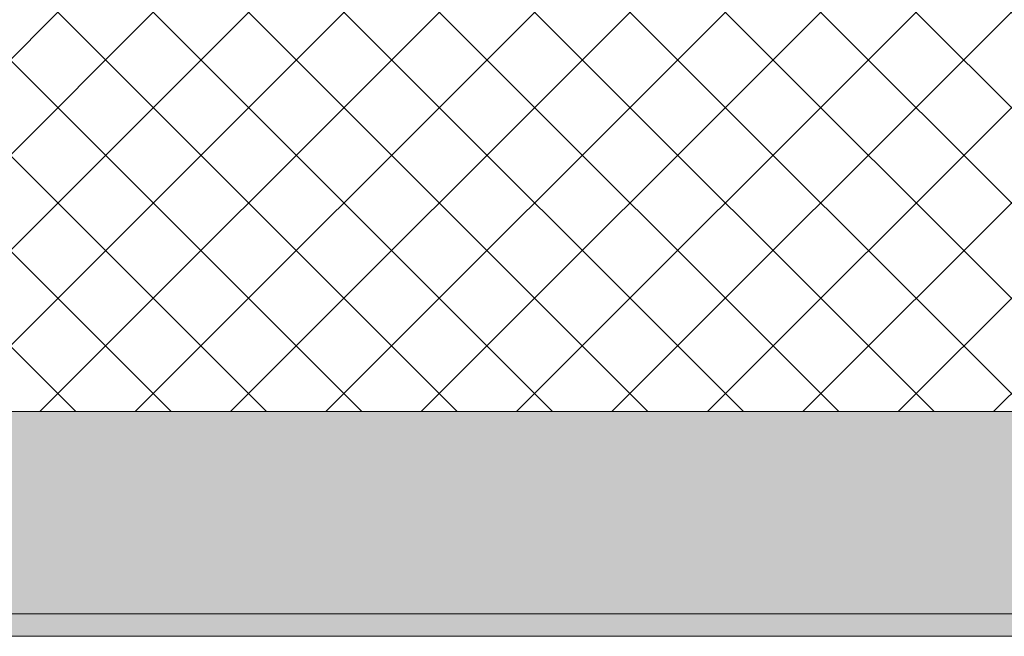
# Model space of a CAD drawing. Header units: millimetres. Extents: x -40968 to 13979, y -19284 to 4746.
# Tile 96 of 234: x -15524 to -15086, y -1699 to -1425. Entities that reach past the tile are written whole.
import ezdxf

# ---------------------------------------------------------------- set-up
doc = ezdxf.new("R2010")
doc.units = ezdxf.units.MM
doc.header["$MEASUREMENT"] = 0
doc.layers.add('12_FAÇ_Façana', color=7, linetype='Continuous')
doc.layers.add('12_FAÇ_Façana_Pluma_Nº__102', color=7, linetype='Continuous', lineweight=5, true_color=0xcccccc)
doc.layers.add('12_FAÇ_Façana_Pluma_Nº__174', color=7, linetype='Continuous', lineweight=13, true_color=0xe4ad2c)
doc.layers.add('12_FAÇ_Façana_Pluma_Nº__7', color=7, linetype='Continuous', lineweight=5)

# ---------------------------------------------------------------- blocks, each defined once
blk = doc.blocks.new('Muro_12_1', base_point=(-16936.43, -1193.98))
at = {"layer": '12_FAÇ_Façana_Pluma_Nº__102', "linetype": 'Continuous', "lineweight": 0, "true_color": 0xe5e5e5}
for points in [[(-16936.43, -1688.98), (-14135.93, -1688.98), (-14135.93, -1598.98), (-16936.43, -1598.98)], [(-16936.43, -1698.98), (-14135.93, -1698.98), (-14135.93, -1688.98), (-16936.43, -1688.98)]]:
    blk.add_hatch(color=254, dxfattribs=at).paths.add_polyline_path(points)
at = {"layer": '12_FAÇ_Façana_Pluma_Nº__174', "linetype": 'Continuous', "lineweight": 13, "true_color": 0xe4ad2c}
h = blk.add_hatch(dxfattribs=at)
h.set_pattern_fill('SATE_Aislamiento_0001', color=42, style=0, pattern_type=2)
h.set_pattern_definition([(45, (0, 0), (-21.213203, 21.213203), []), (135, (0, 0), (21.213203, 21.213203), [])])
h.paths.add_polyline_path([(-16936.43, -1598.98), (-14135.93, -1598.98), (-14135.93, -1418.98), (-16936.43, -1418.98)])
at = {"layer": '12_FAÇ_Façana_Pluma_Nº__7', "color": 7, "linetype": 'Continuous', "lineweight": 5}
for p, q in [((-16936.43, -1598.98), (-14135.93, -1598.98)), ((-16936.43, -1688.98), (-14135.93, -1688.98))]:
    blk.add_line(p, q, dxfattribs=at)
at = {"layer": '12_FAÇ_Façana_Pluma_Nº__7', "color": 7, "linetype": 'Continuous', "lineweight": 5, "flags": 128}
blk.add_lwpolyline([(-16936.43, -1698.98), (-14135.93, -1698.98)], dxfattribs=at)

msp = doc.modelspace()

# ---------------------------------------------------------------- block references
at = {"layer": '12_FAÇ_Façana', "color": 7, "lineweight": 20}
msp.add_blockref('Muro_12_1', (-16936.43, -1193.98), dxfattribs=at)

doc.saveas('drawing.dxf')
